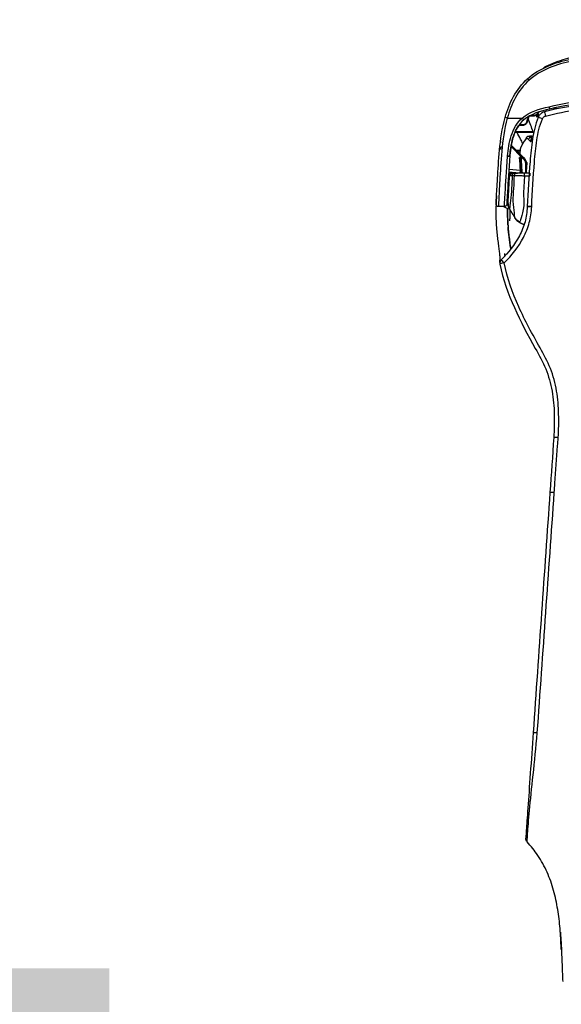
# Model space of a CAD drawing. Header units: millimetres. Extents: x 922208 to 1069538, y -182208 to -99877.
# Tile 143 of 256: x 989613 to 989729, y -172339 to -172129. Entities that reach past the tile are written whole.
import ezdxf

# ---------------------------------------------------------------- set-up
doc = ezdxf.new("R2010")
doc.units = ezdxf.units.MM
doc.header["$MEASUREMENT"] = 0
doc.linetypes.add('HIDDEN', pattern=[20, 10, -10])
doc.layers.add('IS_KLIM_urządzenia', color=3, linetype='Continuous')
doc.layers.add('IS_POWRÓT', color=5, linetype='HIDDEN', lineweight=30)
doc.layers.add('Nowe_220-A Ściany_Nr_pióra__7', color=7, linetype='Continuous', lineweight=13)
doc.styles.add('STYL_AUTOMATYCZNY_1', font='arial.ttf')

# ---------------------------------------------------------------- blocks, each defined once
blk = doc.blocks.new('parter01')
at = {"layer": 'Nowe_220-A Ściany_Nr_pióra__7', "color": 7, "linetype": 'Continuous', "lineweight": 0, "insert": (989209.88908, -112809.08834), "char_height": 125, "attachment_point": 7, "style": 'STYL_AUTOMATYCZNY_1'}
blk.add_mtext('\\A1;{\\pql;\\pt0;\\fArial|b0|i0|c238|p0;\\W1.000000;hp 85\\fArial|b0|i0|c238|p0;\\W1.000000;\\A1{\\H.66x;\\S^  ;}\\fArial|b0|i0|c238|p0;\\W1.000000;\\fArial|b0|i0|c238|p0;\\W1.000000;}', dxfattribs=at)
blk = doc.blocks.new('G$CFEA986A8')
at = {"layer": 'IS_KLIM_urządzenia', "linetype": 'Continuous'}
for p, q in [((960.8, 27.59), (960.8, 27.59)), ((960.8, 27.59), (960.8, 27.58)), ((960.8, 27.58), (960.8, 27.58)), ((965.33, 27.29), (963.06, 27.49)), ((965.34, 27.5), (963.25, 27.5)), ((963.62, 27.59), (963.77, 27.59)), ((963.77, 27.59), (963.62, 27.59)), ((963.62, 27.59), (963.62, 27.59)), ((963.62, 27.59), (963.62, 27.59)), ((963.78, 27.59), (963.64, 27.59)), ((963.65, 27.59), (963.64, 27.59)), ((963.64, 27.59), (963.65, 27.59)), ((964.65, 27.59), (963.77, 27.59)), ((964.65, 27.59), (963.78, 27.59)), ((963.81, 27.59), (964.11, 27.59)), ((964.11, 27.59), (963.81, 27.59)), ((964.65, 27.59), (963.82, 27.59)), ((963.82, 27.59), (963.82, 27.59)), ((963.96, 27.59), (964.65, 27.59)), ((963.96, 27.59), (963.96, 27.59)), ((964.65, 27.59), (963.96, 27.59)), ((963.96, 27.59), (964.65, 27.59)), ((963.96, 27.59), (963.96, 27.59)), ((964.65, 27.59), (963.96, 27.59)), ((964.64, 27.59), (964.65, 27.59)), ((965.15, 28.07), (964.65, 27.59)), ((964.65, 27.59), (965.09, 28)), ((965.09, 28), (964.65, 27.59)), ((965.08, 27.99), (964.65, 27.59)), ((964.66, 27.6), (964.65, 27.59)), ((964.65, 27.59), (964.66, 27.6)), ((964.65, 27.59), (964.65, 27.59)), ((964.65, 27.58), (964.65, 27.59)), ((964.65, 27.59), (964.65, 27.59)), ((964.65, 27.59), (964.65, 27.59)), ((964.65, 27.59), (964.65, 27.59)), ((964.65, 27.59), (964.65, 27.59)), ((964.65, 27.59), (964.65, 27.59)), ((964.65, 27.59), (964.65, 27.59)), ((964.65, 27.58), (964.65, 27.58)), ((965.08, 28), (964.75, 27.68)), ((964.76, 27.69), (965.08, 27.99)), ((965.13, 27.95), (965.13, 27.96)), ((965.13, 27.94), (965.13, 27.94)), ((965.13, 27.94), (965.13, 27.94)), ((962.82, 27.01), (965.29, 26.79)), ((962.04, 24.32), (962.13, 24.22)), ((962.13, 24.22), (964.85, 21.51)), ((962.13, 24.22), (962.49, 24.22)), ((962.49, 24.22), (962.22, 24.49)), ((964.88, 21.83), (962.49, 24.22)), ((962.49, 24.22), (962.63, 24.22))]:
    blk.add_line(p, q, dxfattribs=at)
for centre, radius, start, end in [((966.23, 46.82), 1, 314.7826, 11.7219), ((965.57, 23.69), 0.5, 174.3028, 174.8572)]:
    blk.add_arc(centre, radius, start, end, dxfattribs=at)
at = {"layer": 'IS_KLIM_urządzenia', "linetype": 'Continuous', "extrusion": (0, 0, -1)}
for centre, start, end in [((-966.24, 34.23), 2.819, 90), ((-967.54, 34.23), 90, 182.7932)]:
    blk.add_arc(centre, 0.5, start, end, dxfattribs=at)
at = {"layer": 'IS_KLIM_urządzenia', "linetype": 'Continuous'}
for centre, major_axis, ratio, start_param, end_param in [((954.69, 84.17), (-0.998, 0.07), 0.023762, 1.636562, 3.141593), ((966.23, 46.82), (-0.979, -0.203), 0.056856, 1.631801, 3.141593), ((966.23, 46.82), (-0.704, 0.71), 0.020204, 3.141593, 4.63148), ((960.36, 34.82), (0.999, -0.049), 0.051256, 4.768713, 6.283185), ((960.36, 34.78), (0.999, -0.047), 0.051373, 4.768607, 6.283185), ((960.8, 28.09), (0, 0.5), 0.002816, 3.141639, 4.764644), ((961.96, 28.09), (0, 0.5), 0.000868, 1.518284, 3.141546), ((963.62, 27.79), (0, -0.2), 0.000013, 0.000046, 1.220385), ((963.74, 28.09), (0, 0.5), 0.707175, 3.141658, 4.713759), ((964.1, 27.28), (-0.499, -0.033), 0.703948, 5.100293, 5.413725), ((964.11, 27.79), (0, 0.2), 0.000013, 3.141639, 4.361977), ((964.21, 28.09), (0, 0.5), 0.707187, 3.141658, 4.713902), ((961.71, 25.79), (-0.25, 0.009), 0.004928, 4.721292, 6.283312), ((962.22, 24.49), (0.177, 0.177), 0.009872, 1.573264, 3.141593), ((965.57, 23.69), (0.498, -0.05), 0.399009, 1.576336, 3.142289), ((965.57, 23.69), (0.498, -0.045), 0.399039, 1.572475, 3.141593), ((965.57, 23.75), (0.498, -0.042), 0.40242, 1.570829, 3.141593), ((966.78, 22.67), (-0.498, 0.048), 0.655613, 1.68664, 3.142509), ((960.03, 20.77), (-0.282, 0.413), 0.898755, 3.126761, 4.122323), ((960.3, 20.73), (0.367, 0.34), 0.8822, 4.14442, 5.443074), ((960.62, 20.38), (0.376, 0.33), 0.885836, 4.168001, 5.478744), ((962.34, 17.18), (0, 0.2), 0.576627, 0, 1.56207), ((957.43, 15.43), (0.263, -0.965), 0.021464, 0, 1.498233), ((958.09, 16.02), (0.925, -0.381), 0.043497, 4.774575, 6.283185), ((959.1, 15.2), (0.191, 0.059), 0.212832, 0.62596, 2.147611), ((959.27, 14.73), (-0.18, 0.087), 0.196125, 0, 1.166038), ((959.21, 15.5), (-0.19, -0.061), 0.210046, 3.10566, 3.756008), ((959.99, 15.18), (0, 0.2), 0.433029, 0, 1.56207), ((961.57, 16.6), (-0.192, 0.056), 0.184381, 0, 0.981312), ((962.44, 15.81), (0.326, -0.379), 0.006066, 3.141593, 4.776304), ((965.61, 15.81), (-0.482, 0.133), 0.040619, 1.62052, 3.141593), ((956.69, 13.39), (0.117, -0.486), 0.019962, 1.512141, 3.141593), ((960.96, 7.75), (-0.331, 0.375), 0.006851, 1.634627, 3.141593)]:
    blk.add_ellipse(centre, major_axis=major_axis, ratio=ratio, start_param=start_param, end_param=end_param, dxfattribs=at)
at = {"layer": 'IS_KLIM_urządzenia', "linetype": 'Continuous', "extrusion": (0, 0, -1)}
for centre, major_axis, ratio, start_param, end_param in [((964.05, 27.59), (-0.725, 0), 0.000047, 1.659786, 2.553482), ((964.05, 27.59), (-0.725, 0), 0.000047, 3.72973, 4.623425), ((964.65, 28.09), (0.266, -0.423), 1, 5.550236, 6.844477)]:
    blk.add_ellipse(centre, major_axis=major_axis, ratio=ratio, start_param=start_param, end_param=end_param, dxfattribs=at)
at = {"layer": 'IS_KLIM_urządzenia', "linetype": 'Continuous'}
for points, knots in [([(954.28, 189.89), (954.28, 189.89), (954.28, 189.9), (954.27, 190.02), (954.23, 190.6), (954.14, 191.94), (954.03, 194.22), (953.91, 197.18), (953.82, 199.32), (953.78, 200.42)], [0, 0, 0, 0, 0.003556, 0.013419, 0.063305, 0.179289, 0.407722, 0.697868, 1, 1, 1, 1]), ([(954.08, 193.57), (954.09, 193.47), (954.15, 191.99), (954.3, 189.13), (954.78, 185.02), (955.5, 181.64), (956.33, 179), (957.09, 177.07), (958, 175.22), (959.36, 172.98), (960.56, 171.47), (961.41, 170.57)], [0, 0, 0, 0, 0.012305, 0.179842, 0.347379, 0.514916, 0.598685, 0.682453, 0.766222, 0.84999, 1, 1, 1, 1]), ([(961.41, 170.57), (961.41, 170.57), (961.37, 169.97), (961.19, 167.65), (961.06, 165.95), (960.67, 161.68), (960.4, 159.11), (959.8, 153.41), (959.5, 150.38), (959.21, 147.27)], [0, 0, 0, 0, 0.250123, 0.250123, 0.500082, 0.500082, 0.750041, 0.750041, 1, 1, 1, 1]), ([(960.1, 147.21), (960.31, 150.21), (960.51, 153.15), (960.9, 158.69), (961.08, 161.2), (961.37, 165.35), (961.48, 167), (961.64, 169.24), (961.68, 169.81), (961.68, 169.81)], [0, 0, 0, 0, 0.25, 0.25, 0.5, 0.5, 0.75, 0.75, 1, 1, 1, 1]), ([(959.21, 147.27), (959.32, 147.27), (959.43, 147.26), (959.63, 147.24), (959.72, 147.24), (959.88, 147.23), (959.95, 147.22), (960.04, 147.21), (960.07, 147.21), (960.09, 147.21), (960.1, 147.21), (960.1, 147.21)], [0, 0, 0, 0, 0.230435, 0.230435, 0.460869, 0.460869, 0.691304, 0.691304, 0.881057, 0.881057, 1, 1, 1, 1]), ([(959.21, 147.27), (959.21, 147.27), (959.21, 147.27), (959.21, 147.27), (959.21, 147.27), (959.21, 147.27)], [0, 0, 0, 0, 0.629495, 0.629495, 1, 1, 1, 1]), ([(955.58, 95.9), (955.58, 95.9), (955.58, 95.9), (955.53, 95.23), (955.49, 94.57), (955.25, 91.24), (955.06, 88.58), (954.84, 85.33), (954.79, 84.73), (954.75, 84.14)], [0, 0, 0, 0, 0.000005, 0.000005, 0.169628, 0.169628, 0.84812, 0.84812, 1, 1, 1, 1]), ([(954.75, 84.14), (954.63, 82.47), (954.61, 80.8), (954.69, 77.48), (954.82, 75.82), (955.37, 72.52), (955.81, 70.89), (957.03, 67.83), (957.82, 66.37), (960.23, 62.03), (961.84, 59.14), (964.54, 53.15), (965.62, 50.05), (966.3, 46.78)], [0, 0, 0, 0, 0.125, 0.125, 0.25, 0.25, 0.375, 0.375, 0.5, 0.5, 0.75, 0.75, 1, 1, 1, 1]), ([(967.2, 47.03), (965.86, 53.51), (962.85, 59.33), (958.84, 66.5), (958.05, 67.93), (956.79, 70.95), (956.34, 72.56), (955.76, 75.84), (955.63, 77.48), (955.55, 80.78), (955.57, 82.47), (955.68, 84.1)], [0, 0, 0, 0, 0.5, 0.5, 0.625, 0.625, 0.75, 0.75, 0.875, 0.875, 1, 1, 1, 1]), ([(966.3, 46.78), (964.67, 45.16), (963.24, 43.34), (961.67, 40.33), (961.23, 39.26), (960.62, 37.05), (960.47, 35.91), (960.41, 34.77)], [0, 0, 0, 0, 0.5, 0.5, 0.75, 0.75, 1, 1, 1, 1]), ([(967.3, 46.34), (967.3, 46.34), (967.31, 46.4), (967.29, 46.6), (967.29, 46.62), (967.29, 46.62)], [0, 0, 0, 0, 0.020014, 0.885037, 1, 1, 1, 1]), ([(961.36, 34.77), (961.41, 35.86), (961.55, 36.93), (962.13, 39.01), (962.55, 40.02), (964.04, 42.86), (965.39, 44.59), (966.93, 46.11)], [0, 0, 0, 0, 0.25, 0.25, 0.5, 0.5, 1, 1, 1, 1]), ([(967.94, 32.46), (967.98, 33.04), (968.04, 34.37), (968.09, 36.58), (968.01, 38.79), (967.83, 40.67), (967.66, 42.07), (967.47, 43.41), (967.32, 44.56), (967.24, 45.44), (967.23, 46.03), (967.25, 46.23), (967.27, 46.26)], [0, 0, 0, 0, 0.115267, 0.254457, 0.395518, 0.463491, 0.528201, 0.59274, 0.664878, 0.754718, 0.87115, 1, 1, 1, 1]), ([(965.56, 35.11), (965.56, 35.53), (965.57, 36.73), (965.52, 38.45), (965.36, 40.28), (965.19, 41.69), (965.03, 42.84), (964.95, 43.45), (964.92, 43.67)], [0, 0, 0, 0, 0.166496, 0.472954, 0.620259, 0.762905, 0.910022, 1, 1, 1, 1]), ([(961.96, 28.12), (962.02, 29.2), (962.07, 30.28), (962.16, 31.9), (962.19, 32.44), (962.06, 33.52), (962.05, 34.06), (962.26, 35.6), (962.42, 36.56), (962.87, 37.76), (963, 38.06), (963.01, 38.08)], [0, 0, 0, 0, 0.25, 0.25, 0.375, 0.375, 0.5, 0.5, 0.75, 0.75, 1, 1, 1, 1]), ([(964.07, 37.1), (963.98, 37.24), (963.79, 37.51), (963.45, 37.81), (963.16, 38.01), (963.04, 38.08), (963, 38.1)], [0, 0, 0, 0, 0.309065, 0.631823, 0.868077, 1, 1, 1, 1]), ([(964.07, 37.09), (963.98, 37.24), (963.78, 37.5), (963.44, 37.81), (963.16, 38), (963.05, 38.06), (963.01, 38.08)], [0, 0, 0, 0, 0.319138, 0.64537, 0.882709, 1, 1, 1, 1]), ([(964.04, 37.07), (964.04, 37.05), (964.05, 36.71), (964.19, 35.39), (964.31, 34.5), (964.4, 32.69), (964.28, 31.78), (964.18, 29.94), (964.14, 29.01), (964.09, 28.09)], [0, 0, 0, 0, 0.25, 0.25, 0.5, 0.5, 0.75, 0.75, 1, 1, 1, 1]), ([(965.05, 37.8), (965.06, 37.67), (965.08, 37.54), (965.1, 37.37), (965.1, 37.34), (965.1, 37.31)], [0, 0, 0, 0, 0.794972, 0.794972, 1, 1, 1, 1]), ([(960.41, 34.72), (960.26, 31.56), (960.06, 28.4), (959.71, 23.67), (959.56, 22.09), (959.07, 18.98), (958.75, 17.44), (958.13, 15.95)], [0, 0, 0, 0, 0.5, 0.5, 0.75, 0.75, 1, 1, 1, 1]), ([(959.02, 15.64), (959.64, 17.15), (959.98, 18.72), (960.49, 21.88), (960.64, 23.48), (961.01, 28.3), (961.2, 31.53), (961.35, 34.73)], [0, 0, 0, 0, 0.25, 0.25, 0.5, 0.5, 1, 1, 1, 1]), ([(960.41, 34.77), (960.41, 34.77), (960.41, 34.77), (960.41, 34.75), (960.41, 34.74), (960.41, 34.72)], [0, 0, 0, 0, 0.001414, 0.001414, 1, 1, 1, 1]), ([(961.35, 34.73), (961.35, 34.73), (961.35, 34.73), (961.35, 34.74), (961.36, 34.76), (961.36, 34.77)], [0, 0, 0, 0, 0.001471, 0.001471, 1, 1, 1, 1]), ([(964.56, 28.09), (964.61, 29), (964.65, 29.9), (964.75, 31.71), (964.82, 32.66), (965.03, 34.22), (965.11, 34.83), (965.16, 35.22), (965.17, 35.23), (965.17, 35.22), (965.17, 35.22), (965.17, 35.22)], [0, 0, 0, 0, 0.284008, 0.284008, 0.568016, 0.568016, 0.852024, 0.852024, 0.994028, 0.994028, 1, 1, 1, 1]), ([(965.08, 23.79), (965.34, 26.88), (965.47, 29.57), (965.69, 33.25), (965.74, 34.25), (965.74, 34.25)], [0, 0, 0, 0, 0.500106, 0.500106, 1, 1, 1, 1]), ([(965.46, 34.09), (965.46, 34.09), (965.46, 34.09), (965.46, 34.09), (965.46, 34.13), (965.46, 34.18), (965.46, 34.24), (965.45, 34.36), (965.43, 34.59), (965.34, 34.9), (965.23, 35.11), (965.15, 35.22)], [0, 0, 0, 0, 0.001602, 0.502486, 0.642444, 0.701637, 0.729046, 0.756167, 0.815817, 0.90057, 1, 1, 1, 1]), ([(965.46, 34.05), (965.46, 34.04), (965.46, 34.03), (965.45, 33.91), (965.44, 33.65), (965.38, 32.61), (965.33, 31.63), (965.24, 29.85), (965.2, 28.96), (965.15, 28.07)], [0, 0, 0, 0, 0.02439, 0.02439, 0.219512, 0.219512, 0.609756, 0.609756, 1, 1, 1, 1]), ([(965.16, 35.25), (965.59, 35.16), (966, 35.01), (966.42, 34.77), (966.45, 34.76), (966.47, 34.74)], [0, 0, 0, 0, 0.941622, 0.941622, 1, 1, 1, 1]), ([(965.16, 35.22), (965.2, 35.15), (965.31, 34.98), (965.39, 34.73), (965.43, 34.55), (965.44, 34.49)], [0, 0, 0, 0, 0.324072, 0.765618, 1, 1, 1, 1]), ([(965.46, 34.03), (965.46, 34.06), (965.46, 34.12), (965.46, 34.12), (965.46, 34.12), (965.46, 34.13), (965.46, 34.13), (965.46, 34.15), (965.46, 34.19), (965.46, 34.32), (965.43, 34.62), (965.36, 34.97), (965.2, 35.18), (965.16, 35.22)], [0, 0, 0, 0, 0.103876, 0.340883, 0.382554, 0.387142, 0.39037, 0.395164, 0.414092, 0.462737, 0.590801, 0.905937, 1, 1, 1, 1]), ([(966.24, 34.73), (966.24, 34.73), (966.19, 33.69), (965.98, 29.9), (965.85, 27.14), (965.59, 23.95)], [0, 0, 0, 0, 0.5, 0.5, 1, 1, 1, 1]), ([(965.63, 15.79), (966.27, 18.17), (966.59, 20.61), (967.02, 25.18), (967.13, 27.31), (967.34, 30.85), (967.42, 32.29), (967.52, 34.22), (967.54, 34.73), (967.54, 34.73)], [0, 0, 0, 0, 0.25, 0.25, 0.5, 0.5, 0.75, 0.75, 1, 1, 1, 1]), ([(968.04, 34.21), (968.04, 34.21), (968.01, 33.7), (967.91, 31.81), (967.82, 30.4), (967.61, 26.94), (967.5, 24.85), (967.06, 20.38), (966.74, 18), (966.09, 15.68)], [0, 0, 0, 0, 0.25, 0.25, 0.5, 0.5, 0.75, 0.75, 1, 1, 1, 1]), ([(967.95, 32.55), (967.95, 32.54), (967.95, 32.54), (967.95, 32.53), (967.95, 32.53), (967.95, 32.53), (967.95, 32.52), (967.95, 32.52)], [0, 0, 0, 0, 0.491862, 0.491862, 0.745898, 0.745898, 1, 1, 1, 1]), ([(961.96, 28.12), (961.63, 28.12), (961.3, 28.12), (960.91, 28.12), (960.86, 28.12), (960.81, 28.12)], [0, 0, 0, 0, 0.8646, 0.8646, 1, 1, 1, 1]), ([(961.52, 27.59), (961.52, 27.5), (961.51, 27.41), (961.49, 26.81), (961.47, 26.31), (961.46, 25.8)], [0, 0, 0, 0, 0.152905, 0.152905, 1, 1, 1, 1]), ([(961.63, 27.59), (961.65, 27.59), (961.67, 27.59), (961.77, 27.59), (961.86, 27.59), (962.03, 27.59), (962.11, 27.59), (962.18, 27.59), (962.19, 27.59), (962.2, 27.59)], [0, 0, 0, 0, 0.082278, 0.082278, 0.515336, 0.515336, 0.94848, 0.94848, 1, 1, 1, 1]), ([(961.7, 25.79), (961.71, 25.96), (961.72, 26.13), (961.74, 26.73), (961.75, 27.16), (961.77, 27.59)], [0, 0, 0, 0, 0.277754, 0.277754, 1, 1, 1, 1]), ([(964.09, 28.09), (963.86, 28.1), (963.57, 28.1), (962.96, 28.11), (962.63, 28.11), (962.19, 28.12), (962.07, 28.12), (961.96, 28.12)], [0, 0, 0, 0, 0.429825, 0.429825, 0.859756, 0.859756, 1, 1, 1, 1]), ([(961.96, 27.59), (962.06, 27.59), (962.15, 27.59), (962.52, 27.59), (962.8, 27.59), (963.31, 27.59), (963.54, 27.59), (963.74, 27.59)], [0, 0, 0, 0, 0.140214, 0.140214, 0.570124, 0.570124, 1, 1, 1, 1]), ([(962.2, 27.59), (962.36, 27.59), (962.53, 27.59), (963.01, 27.59), (963.32, 27.59), (963.62, 27.59)], [0, 0, 0, 0, 0.351844, 0.351844, 1, 1, 1, 1]), ([(962.41, 27.59), (962.46, 26.77), (962.51, 25.96), (962.59, 24.83), (962.61, 24.52), (962.63, 24.22)], [0, 0, 0, 0, 0.726529, 0.726529, 1, 1, 1, 1]), ([(962.85, 24.21), (962.84, 24.38), (962.82, 24.54), (962.77, 25.38), (962.73, 26.04), (962.67, 27), (962.65, 27.3), (962.63, 27.59)], [0, 0, 0, 0, 0.147619, 0.147619, 0.738093, 0.738093, 1, 1, 1, 1]), ([(963.06, 27.49), (963.03, 27.49), (962.99, 27.48), (962.93, 27.44), (962.9, 27.41), (962.86, 27.33), (962.84, 27.29), (962.82, 27.19), (962.81, 27.14), (962.81, 27.06), (962.81, 27.04), (962.82, 27.01)], [0, 0, 0, 0, 0.247479, 0.247479, 0.496795, 0.496795, 0.717384, 0.717384, 0.907765, 0.907765, 1, 1, 1, 1]), ([(963.62, 27.59), (963.63, 27.59), (963.63, 27.59), (963.63, 27.59), (963.64, 27.59), (963.67, 27.59), (963.7, 27.59), (963.73, 27.59), (963.74, 27.59), (963.75, 27.59)], [0, 0, 0, 0, 0.03684, 0.03684, 0.184198, 0.184198, 0.773632, 0.773632, 1, 1, 1, 1]), ([(963.62, 27.59), (963.64, 27.59), (963.66, 27.59), (963.7, 27.59), (963.73, 27.59), (963.76, 27.59), (963.77, 27.59), (963.78, 27.59)], [0, 0, 0, 0, 0.33263, 0.33263, 0.794188, 0.794188, 1, 1, 1, 1]), ([(963.62, 27.59), (963.63, 27.59), (963.63, 27.59), (963.64, 27.59), (963.64, 27.59), (963.67, 27.59), (963.7, 27.59), (963.76, 27.59), (963.79, 27.59), (963.82, 27.59)], [0, 0, 0, 0, 0.02531, 0.02531, 0.126549, 0.126549, 0.531507, 0.531507, 1, 1, 1, 1]), ([(963.78, 27.59), (963.77, 27.59), (963.76, 27.59), (963.72, 27.59), (963.68, 27.59), (963.65, 27.59)], [0, 0, 0, 0, 0.257776, 0.257776, 1, 1, 1, 1]), ([(963.65, 27.59), (963.66, 27.59), (963.67, 27.59), (963.72, 27.59), (963.75, 27.59), (963.78, 27.59)], [0, 0, 0, 0, 0.26079, 0.26079, 1, 1, 1, 1]), ([(964.21, 27.59), (964.25, 27.59), (964.29, 27.59), (964.43, 27.59), (964.51, 27.59), (964.62, 27.59), (964.65, 27.59), (964.65, 27.59)], [0, 0, 0, 0, 0.140473, 0.140473, 0.570712, 0.570712, 1, 1, 1, 1]), ([(964.21, 27.58), (964.25, 27.58), (964.28, 27.58), (964.42, 27.58), (964.51, 27.58), (964.62, 27.58), (964.65, 27.58), (964.65, 27.58)], [0, 0, 0, 0, 0.140333, 0.140333, 0.570144, 0.570144, 1, 1, 1, 1]), ([(965.15, 28.07), (965.15, 28.07), (965.11, 28.07), (964.96, 28.08), (964.85, 28.08), (964.67, 28.09), (964.62, 28.09), (964.56, 28.09)], [0, 0, 0, 0, 0.429933, 0.429933, 0.859697, 0.859697, 1, 1, 1, 1]), ([(964.84, 27.63), (964.84, 27.63), (964.83, 27.62), (964.81, 27.61), (964.8, 27.61), (964.76, 27.6), (964.72, 27.59), (964.67, 27.59), (964.66, 27.59), (964.65, 27.59)], [0, 0, 0, 0, 0.370218, 0.370218, 0.528672, 0.528672, 0.919032, 0.919032, 1, 1, 1, 1]), ([(961.46, 25.8), (961.45, 25.7), (961.46, 25.6), (961.49, 25.29), (961.56, 25.06), (961.74, 24.69), (961.85, 24.53), (962, 24.36), (962.02, 24.34), (962.04, 24.32)], [0, 0, 0, 0, 0.177731, 0.177731, 0.59018, 0.59018, 0.940555, 0.940555, 1, 1, 1, 1]), ([(962.22, 24.49), (962.08, 24.63), (961.96, 24.8), (961.79, 25.15), (961.74, 25.34), (961.71, 25.62), (961.7, 25.71), (961.7, 25.79)], [0, 0, 0, 0, 0.410681, 0.410681, 0.822529, 0.822529, 1, 1, 1, 1]), ([(962.11, 16.19), (963.2, 17.13), (963.9, 18.42), (964.76, 21.07), (964.95, 22.43), (965.07, 23.73)], [0, 0, 0, 0, 0.5, 0.5, 1, 1, 1, 1]), ([(965.59, 23.89), (965.46, 22.49), (965.26, 21.03), (964.35, 18.18), (963.6, 16.81), (962.45, 15.79)], [0, 0, 0, 0, 0.5, 0.5, 1, 1, 1, 1]), ([(962.63, 24.22), (962.65, 24.22), (962.68, 24.21), (962.74, 24.21), (962.76, 24.21), (962.8, 24.21), (962.82, 24.21), (962.84, 24.21), (962.84, 24.21), (962.85, 24.21)], [0, 0, 0, 0, 0.315815, 0.315815, 0.631664, 0.631664, 0.946964, 0.946964, 1, 1, 1, 1]), ([(962.77, 22.21), (962.82, 22.35), (962.87, 22.55), (962.93, 22.97), (962.95, 23.17), (962.97, 23.39)], [0, 0, 0, 0, 0.583115, 0.583115, 1, 1, 1, 1]), ([(962.85, 24.21), (962.86, 24.21), (962.88, 24.21), (962.93, 24.21), (962.96, 24.21), (963, 24.21)], [0, 0, 0, 0, 0.325415, 0.325415, 1, 1, 1, 1]), ([(965.07, 23.73), (965.07, 23.69), (965.06, 23.65), (965.05, 23.52), (965.04, 23.43), (965.02, 23.17), (965, 23.02), (964.95, 22.61), (964.91, 22.36), (964.82, 21.77), (964.76, 21.43), (964.53, 20.35), (964.32, 19.62), (963.81, 18.4), (963.54, 17.9), (963.22, 17.43)], [0, 0, 0, 0, 0.01825, 0.01825, 0.060304, 0.060304, 0.132525, 0.132525, 0.246095, 0.246095, 0.402611, 0.402611, 0.74532, 0.74532, 1, 1, 1, 1]), ([(962.31, 21.21), (962.46, 20.92), (962.62, 20.62), (963.03, 19.85), (963.28, 19.36), (963.53, 18.88)], [0, 0, 0, 0, 0.379029, 0.379029, 1, 1, 1, 1]), ([(966.78, 22.01), (966.78, 22.01), (966.84, 22), (966.95, 22.03), (967.07, 22.1), (967.16, 22.19), (967.21, 22.27), (967.24, 22.34), (967.25, 22.39), (967.26, 22.43), (967.26, 22.44), (967.26, 22.45), (967.26, 22.45), (967.26, 22.45), (967.26, 22.46), (967.26, 22.46), (967.26, 22.46)], [0, 0, 0, 0, 0.014957, 0.230647, 0.404323, 0.550842, 0.673461, 0.771778, 0.844068, 0.888574, 0.900891, 0.909159, 0.918712, 0.93551, 0.981208, 1, 1, 1, 1]), ([(967.28, 22.63), (967.28, 22.59), (967.27, 22.55), (967.27, 22.49), (967.26, 22.47), (967.26, 22.46), (967.26, 22.46), (967.26, 22.46)], [0, 0, 0, 0, 0.498718, 0.498718, 0.99668, 0.99668, 1, 1, 1, 1]), ([(967.26, 22.46), (967.26, 22.46), (967.26, 22.46), (967.26, 22.47), (967.27, 22.49), (967.27, 22.53), (967.27, 22.55), (967.27, 22.58)], [0, 0, 0, 0, 0.000031, 0.000031, 0.61098, 0.61098, 1, 1, 1, 1]), ([(960.15, 19.88), (960.2, 19.89), (960.24, 19.89), (960.42, 19.9), (960.55, 19.92), (960.67, 19.93)], [0, 0, 0, 0, 0.263267, 0.263267, 1, 1, 1, 1]), ([(960.77, 20.72), (960.77, 20.72), (960.76, 20.73), (960.71, 20.77), (960.67, 20.79), (960.58, 20.79), (960.53, 20.78), (960.49, 20.75)], [0, 0, 0, 0, 0.062565, 0.062565, 0.548357, 0.548357, 1, 1, 1, 1]), ([(961.01, 19.71), (960.99, 19.7), (960.97, 19.7), (960.86, 19.72), (960.76, 19.8), (960.67, 19.93)], [0, 0, 0, 0, 0.175003, 0.175003, 1, 1, 1, 1]), ([(961.01, 19.74), (961.09, 19.73), (961.31, 19.75), (961.54, 19.93), (961.64, 20.09), (961.66, 20.13)], [0, 0, 0, 0, 0.289751, 0.808576, 1, 1, 1, 1]), ([(961.09, 20.37), (961.18, 20.27), (961.28, 20.21), (961.49, 20.18), (961.61, 20.24), (961.71, 20.35)], [0, 0, 0, 0, 0.456839, 0.456839, 1, 1, 1, 1]), ([(963.92, 18.68), (963.54, 18.68), (963.16, 18.68), (962.34, 18.68), (961.91, 18.68), (961.21, 18.68), (960.95, 18.68), (960.49, 18.68), (960.29, 18.68), (960.1, 18.68)], [0, 0, 0, 0, 0.296997, 0.296997, 0.640532, 0.640532, 0.845161, 0.845161, 1, 1, 1, 1]), ([(960.1, 18.68), (960.27, 18.25), (960.44, 17.81), (960.79, 16.91), (960.98, 16.43), (961.16, 15.96)], [0, 0, 0, 0, 0.478968, 0.478968, 1, 1, 1, 1]), ([(960.12, 18.88), (960.23, 18.88), (960.34, 18.88), (960.88, 18.88), (961.32, 18.88), (961.94, 18.88), (962.11, 18.88), (962.86, 18.88), (963.43, 18.88), (964, 18.88)], [0, 0, 0, 0, 0.084494, 0.084494, 0.422472, 0.422472, 0.560579, 0.560579, 1, 1, 1, 1]), ([(961.38, 16.66), (961.41, 16.76), (961.46, 16.86), (961.57, 17.03), (961.64, 17.1), (961.8, 17.23), (961.89, 17.28), (962.1, 17.36), (962.22, 17.38), (962.34, 17.38)], [0, 0, 0, 0, 0.230955, 0.230955, 0.455697, 0.455697, 0.706422, 0.706422, 1, 1, 1, 1]), ([(962.23, 17.18), (962.13, 17.18), (962.04, 17.16), (961.87, 17.1), (961.79, 17.06), (961.67, 16.96), (961.61, 16.9), (961.52, 16.77), (961.48, 16.69), (961.46, 16.61)], [0, 0, 0, 0, 0.299295, 0.299295, 0.552236, 0.552236, 0.775182, 0.775182, 1, 1, 1, 1]), ([(963.03, 17.18), (962.84, 17.18), (962.66, 17.18), (962.39, 17.18), (962.31, 17.18), (962.23, 17.18)], [0, 0, 0, 0, 0.696556, 0.696556, 1, 1, 1, 1]), ([(962.34, 17.38), (962.45, 17.38), (962.56, 17.38), (962.84, 17.38), (963.01, 17.38), (963.18, 17.38)], [0, 0, 0, 0, 0.390013, 0.390013, 1, 1, 1, 1]), ([(957.47, 15.37), (955.22, 14.75), (952.93, 14.35), (948.34, 13.64), (946.03, 13.36), (939.09, 12.61), (934.45, 12.24), (929.8, 11.96)], [0, 0, 0, 0, 0.25, 0.25, 0.5, 0.5, 1, 1, 1, 1]), ([(958.13, 15.95), (958.09, 15.85), (958.03, 15.75), (957.88, 15.59), (957.79, 15.51), (957.62, 15.42), (957.55, 15.39), (957.47, 15.37)], [0, 0, 0, 0, 0.368676, 0.368676, 0.737518, 0.737518, 1, 1, 1, 1]), ([(957.69, 14.47), (957.85, 14.51), (958, 14.57), (958.33, 14.76), (958.51, 14.9), (958.81, 15.23), (958.93, 15.43), (959.02, 15.64)], [0, 0, 0, 0, 0.262451, 0.262451, 0.631307, 0.631307, 1, 1, 1, 1]), ([(959.09, 14.81), (959.03, 14.7), (958.97, 14.58), (958.89, 14.43), (958.88, 14.39), (958.86, 14.36)], [0, 0, 0, 0, 0.758703, 0.758703, 1, 1, 1, 1]), ([(959.09, 14.81), (959.14, 14.92), (959.2, 15.01), (959.36, 15.16), (959.45, 15.23), (959.64, 15.32), (959.75, 15.36), (959.91, 15.38), (959.95, 15.38), (959.99, 15.38)], [0, 0, 0, 0, 0.291856, 0.291856, 0.579131, 0.579131, 0.886367, 0.886367, 1, 1, 1, 1]), ([(959.9, 15.18), (959.87, 15.18), (959.84, 15.18), (959.71, 15.16), (959.63, 15.14), (959.47, 15.06), (959.4, 15.01), (959.28, 14.88), (959.22, 14.81), (959.18, 14.73)], [0, 0, 0, 0, 0.114875, 0.114875, 0.424433, 0.424433, 0.71152, 0.71152, 1, 1, 1, 1]), ([(959.99, 15.38), (960.11, 15.38), (960.23, 15.38), (960.55, 15.38), (960.74, 15.38), (960.94, 15.38)], [0, 0, 0, 0, 0.379834, 0.379834, 1, 1, 1, 1]), ([(960.98, 7.72), (962.17, 8.78), (963.14, 10.05), (964.66, 12.8), (965.21, 14.27), (965.63, 15.79)], [0, 0, 0, 0, 0.5, 0.5, 1, 1, 1, 1]), ([(966.09, 15.68), (965.66, 14.11), (965.09, 12.61), (963.52, 9.78), (962.52, 8.46), (961.29, 7.38)], [0, 0, 0, 0, 0.5, 0.5, 1, 1, 1, 1]), ([(965.63, 15.79), (964.68, 15.79), (963.74, 15.79), (962.68, 15.79), (962.57, 15.79), (962.45, 15.79)], [0, 0, 0, 0, 0.894615, 0.894615, 1, 1, 1, 1]), ([(921.68, 10.32), (923.14, 10.32), (924.6, 10.43), (927.53, 10.58), (928.99, 10.67), (933.37, 10.94), (936.29, 11.16), (942.12, 11.68), (945.03, 11.98), (950.83, 12.75), (953.72, 13.19), (956.57, 13.87)], [0, 0, 0, 0, 0.125, 0.125, 0.25, 0.25, 0.5, 0.5, 0.75, 0.75, 1, 1, 1, 1]), ([(956.7, 13.36), (953.84, 12.67), (950.94, 12.23), (945.12, 11.46), (942.19, 11.16), (936.34, 10.64), (933.41, 10.42), (929.01, 10.14), (927.55, 10.06), (924.61, 9.91), (923.15, 9.8), (921.68, 9.8)], [0, 0, 0, 0, 0.25, 0.25, 0.5, 0.5, 0.75, 0.75, 0.875, 0.875, 1, 1, 1, 1]), ([(929.86, 11.03), (934.54, 11.32), (939.21, 11.68), (946.19, 12.44), (948.51, 12.73), (953.12, 13.44), (955.43, 13.85), (957.69, 14.47)], [0, 0, 0, 0, 0.5, 0.5, 0.75, 0.75, 1, 1, 1, 1]), ([(921.53, 2.34), (928.28, 2.34), (935.04, 2.23), (945.16, 2.67), (948.53, 2.93), (955.11, 4.29), (958.41, 5.45), (960.98, 7.72)], [0, 0, 0, 0, 0.5, 0.5, 0.75, 0.75, 1, 1, 1, 1]), ([(961.29, 7.38), (958.75, 5.12), (955.39, 3.88), (948.76, 2.48), (945.36, 2.21), (935.15, 1.75), (928.34, 1.87), (921.53, 1.87)], [0, 0, 0, 0, 0.25, 0.25, 0.5, 0.5, 1, 1, 1, 1]), ([(909.33, -0.12), (912.02, -0.11), (916.93, -0.06), (923.67, 0.16), (929.46, 0.4), (934.16, 0.64), (938.14, 0.89), (941.72, 1.18), (945.46, 1.6), (949.41, 2.23), (953.39, 3.16), (956.26, 4.22), (957.73, 4.98), (957.91, 5.08)], [0, 0, 0, 0, 0.162416, 0.296482, 0.407414, 0.51304, 0.581672, 0.650774, 0.735588, 0.811186, 0.895706, 0.987614, 1, 1, 1, 1])]:
    blk.add_open_spline(points, degree=3, knots=knots, dxfattribs=at)
for points, degree in [([(954.08, 193.57), (954.08, 193.49), (954.09, 193.42), (954.09, 193.34)], 3), ([(957.65, 175.95), (957.61, 176.03), (957.57, 176.11), (957.53, 176.2)], 3), ([(961.41, 170.57), (961.6, 170.37), (961.7, 170.09), (961.68, 169.81)], 3), ([(959.21, 147.27), (958, 130.15), (956.79, 113.02), (955.58, 95.9)], 3), ([(956.51, 95.85), (957.7, 112.97), (958.9, 130.09), (960.1, 147.21)], 3), ([(955.58, 95.9), (956.08, 95.86), (956.51, 95.84), (956.51, 95.85)], 3), ([(955.68, 84.1), (955.96, 88.01), (956.23, 91.93), (956.51, 95.85)], 3), ([(967.29, 46.32), (967.31, 46.43), (967.3, 46.54), (967.28, 46.65)], 3), ([(967.29, 46.32), (967.29, 46.33), (967.3, 46.34), (967.3, 46.34)], 3), ([(966.26, 44.75), (966.23, 44.93), (966.2, 45.11), (966.17, 45.29)], 3), ([(966.94, 46.13), (967.09, 46.15), (967.24, 46.22), (967.29, 46.32)], 3), ([(964.94, 43.51), (965.19, 42.03), (965.36, 40.54), (965.46, 39.04)], 3), ([(963.02, 38.08), (962.56, 38.37), (962.05, 38.54)], 2), ([(963.01, 38.08), (962.7, 38.26), (962.38, 38.43), (962.05, 38.54)], 3), ([(963.01, 38.08), (963.43, 37.83), (963.78, 37.48), (964.04, 37.07)], 3), ([(965.48, 38.69), (965.55, 37.5), (965.57, 36.3), (965.55, 35.08)], 3), ([(965.18, 35.2), (964.59, 36.16), (964.01, 37.11)], 2), ([(965.07, 35.52), (965.08, 36.12), (965.09, 36.71), (965.1, 37.31)], 3), ([(965.76, 34.34), (965.65, 34.4), (965.55, 34.45), (965.44, 34.49)], 3), ([(966.24, 34.73), (966.67, 34.73), (967.1, 34.73), (967.54, 34.73)], 3), ([(967.95, 32.52), (967.94, 32.5), (967.94, 32.48), (967.94, 32.45)], 3), ([(960.8, 27.59), (961.08, 27.59), (961.36, 27.59), (961.63, 27.59)], 3), ([(960.8, 27.59), (961.19, 27.59), (961.58, 27.59), (961.96, 27.59)], 3), ([(960.8, 27.58), (961.04, 27.58), (961.28, 27.58), (961.52, 27.58)], 3), ([(960.8, 27.58), (961.04, 27.58), (961.28, 27.58), (961.52, 27.58)], 3), ([(963.12, 27.59), (963.12, 27.56), (963.12, 27.52), (963.12, 27.48)], 3), ([(963.61, 27.59), (963.61, 27.59), (963.62, 27.59), (963.62, 27.59)], 3), ([(963.61, 27.59), (963.62, 27.59), (963.62, 27.59), (963.62, 27.59)], 3), ([(963.62, 27.59), (964.65, 27.59)], 1), ([(963.62, 27.59), (963.62, 27.59), (963.62, 27.59), (963.62, 27.59)], 3), ([(963.62, 27.59), (963.62, 27.59), (963.62, 27.59), (963.62, 27.59)], 3), ([(963.62, 27.59), (963.62, 27.59), (963.62, 27.59), (963.62, 27.59)], 3), ([(964.65, 27.59), (963.72, 27.59)], 1), ([(963.74, 27.59), (963.9, 27.59), (964.05, 27.59), (964.21, 27.59)], 3), ([(963.75, 27.58), (964.65, 27.58)], 1), ([(963.82, 27.58), (963.95, 27.58), (964.08, 27.58), (964.21, 27.58)], 3), ([(964.07, 27.63), (964.08, 27.59), (964.07, 27.54), (964.07, 27.5)], 3), ([(964.56, 28.09), (964.41, 28.09), (964.25, 28.09), (964.09, 28.09)], 3), ([(964.84, 27.63), (964.84, 27.63), (964.84, 27.63)], 2), ([(961.46, 25.8), (961.45, 25.65), (961.45, 25.49), (961.44, 25.34)], 3), ([(961.44, 25.33), (961.45, 25.49), (961.45, 25.64), (961.46, 25.8)], 3), ([(961.44, 25.33), (961.44, 25.34), (961.44, 25.34), (961.44, 25.34)], 3), ([(961.44, 25.34), (961.44, 25.34), (961.44, 25.34), (961.44, 25.34)], 3), ([(961.53, 25.25), (961.5, 25.28), (961.47, 25.31), (961.44, 25.33)], 3), ([(962.82, 27.01), (962.88, 26.08), (962.94, 25.14), (963, 24.21)], 3), ([(964.99, 22.88), (965.02, 23.18), (965.05, 23.49), (965.08, 23.79)], 3), ([(965.08, 23.79), (965.07, 23.76), (965.07, 23.74)], 2), ([(965.59, 23.95), (965.59, 23.93), (965.59, 23.91), (965.59, 23.89)], 3), ([(961.71, 20.35), (962.17, 20.89), (962.5, 21.51), (962.77, 22.21)], 3), ([(963.68, 22.68), (963.41, 22.68), (963.15, 22.68), (962.88, 22.68)], 3), ([(962.91, 22.88), (963.1, 22.88), (963.29, 22.88), (963.48, 22.88)], 3), ([(967.08, 20.79), (967.09, 20.91), (967.11, 21.03), (967.12, 21.15)], 3), ([(960.36, 20.28), (960.28, 20.27), (960.21, 20.27), (960.13, 20.27)], 3), ([(960.32, 19.65), (961.01, 19.71)], 1), ([(960.67, 19.93), (960.57, 20.04), (960.47, 20.16), (960.36, 20.28)], 3), ([(960.77, 20.72), (960.88, 20.6), (960.99, 20.49), (961.09, 20.37)], 3), ([(956.57, 13.87), (958.54, 14.35), (960.56, 14.86), (962.11, 16.19)], 3), ([(962.45, 15.79), (960.85, 14.4), (958.75, 13.85), (956.7, 13.36)], 3), ([(958.86, 14.36), (958.94, 14.51), (959.01, 14.66), (959.09, 14.81)], 3), ([(958.99, 15.2), (958.96, 15.28), (958.94, 15.36), (958.91, 15.43)], 3), ([(959.13, 14.84), (959.07, 14.95), (959.03, 15.08), (958.99, 15.2)], 3), ([(959.14, 15.62), (959.18, 15.51), (959.21, 15.39), (959.25, 15.28)], 3), ([(959.25, 15.28), (959.29, 15.37), (959.32, 15.47), (959.36, 15.57)], 3), ([(959.25, 15.28), (959.26, 15.22), (959.28, 15.16), (959.3, 15.1)], 3), ([(959.47, 15.22), (959.43, 15.33), (959.39, 15.45), (959.36, 15.57)], 3), ([(960.55, 15.18), (960.34, 15.18), (960.12, 15.18), (959.9, 15.18)], 3), ([(960.96, 15.39), (961.12, 15.8), (961.26, 16.23), (961.38, 16.66)], 3), ([(961.46, 16.61), (961.35, 16.22), (961.22, 15.84), (961.09, 15.47)], 3), ([(955.23, 13.58), (955.2, 13.68), (955.18, 13.77), (955.15, 13.87)], 3), ([(955.37, 13.91), (955.39, 13.82), (955.42, 13.72), (955.44, 13.63)], 3), ([(955.66, 13.67), (955.63, 13.77), (955.61, 13.86), (955.58, 13.96)], 3), ([(955.71, 13.68), (955.63, 13.97)], 1), ([(957.22, 14.35), (957.26, 14.21), (957.31, 14.07), (957.35, 13.93)], 3), ([(961.43, 7.5), (961.59, 7.65), (961.75, 7.8), (961.9, 7.95)], 3)]:
    blk.add_open_spline(points, degree=degree, dxfattribs=at)

msp = doc.modelspace()

# ---------------------------------------------------------------- block references
at = {"layer": 'IS_POWRÓT', "color": 27, "linetype": 'ByBlock', "lineweight": 30}
msp.add_blockref('parter01', (0, -59685.16), dxfattribs=at)

# ---------------------------------------------------------------- next in the draw order: block references
at = {"layer": 'IS_KLIM_urządzenia', "rotation": 180}
msp.add_blockref('G$CFEA986A8', (990683.24, -172133.93), dxfattribs=at)

doc.saveas('drawing.dxf')
